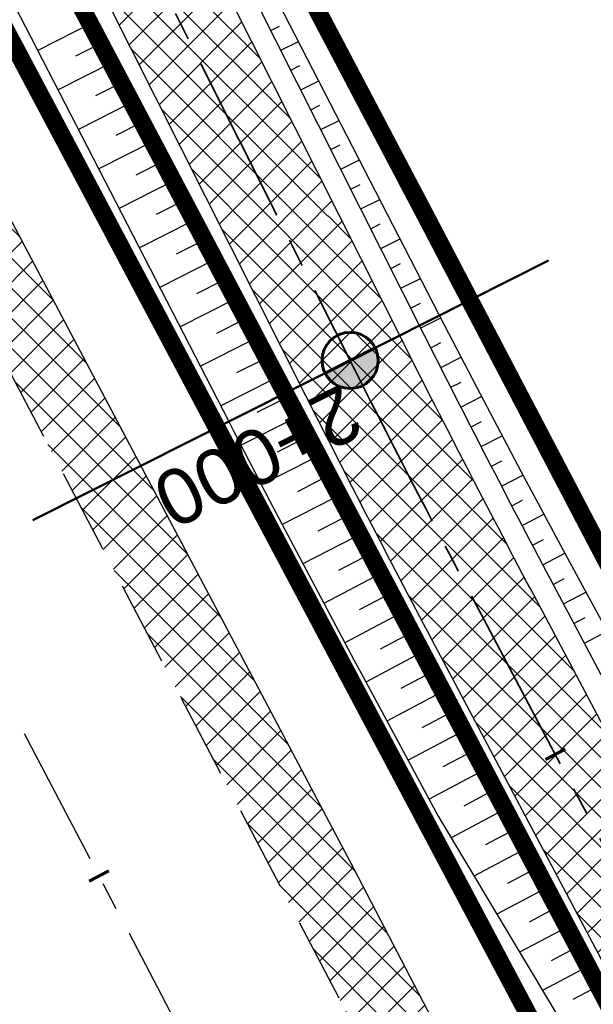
# Model space of a CAD drawing. Header units: metres. Extents: x 7529682 to 7533711, y 5721195 to 5727842.
# Tile 117 of 232: x 7530642 to 7530655, y 5726017 to 5726039. Entities that reach past the tile are written whole.
import ezdxf

# ---------------------------------------------------------------- set-up
doc = ezdxf.new("R2010")
doc.units = ezdxf.units.M
for name, pattern in [('817-dzialki-09-05-04$0$HIDDEN', [0.375, 0.25, -0.125]), ('ACAD_ISO05W100', [33, 24, -3, 0, -3, 0, -3]), ('CENTER', [50.800000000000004, 31.75, -6.35, 6.35, -6.35]), ('CENTER2', [28.575000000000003, 19.05, -3.175, 3.175, -3.175]), ('HIDDEN', [9.524999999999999, 6.35, -3.175])]:
    doc.linetypes.add(name, pattern=pattern)
for name, color, linetype in [('C-DROGI-SYTUACJA', 7, 'Continuous'), ('C-DROGI-SYTUACJA-ETYKIETY', 7, 'Continuous'), ('D-hatch-pobocza', 131, 'Continuous'), ('D-pobocza', 60, 'Continuous'), ('D-rowy', 160, 'Continuous'), ('D-skarpa', 2, 'Continuous'), ('D-skarpa-kreskowanie', 2, 'Continuous')]:
    doc.layers.add(name, color=color, linetype=linetype)
for name, color, linetype, lineweight, true_color in [('D-hatch-ciag-pieszo-rowerowy', 7, 'Continuous', 13, 0xff9f80), ('D-LR-etap-III', 7, '817-dzialki-09-05-04$0$HIDDEN', 50, 0x00008f), ('D-przekroje-pop', 7, 'Continuous', 50, 0x000099)]:
    doc.layers.add(name, color=color, linetype=linetype, lineweight=lineweight, true_color=true_color)
for name, color, linetype, lineweight in [('D-krawędzie', 3, 'Continuous', 30), ('D-obrzeża', 2, 'Continuous', 30), ('D-oś', 10, 'CENTER', 30), ('D-pas-drogowy', 7, 'ACAD_ISO05W100', 50)]:
    doc.layers.add(name, color=color, linetype=linetype, lineweight=lineweight)
doc.layers.add('poprzeczki', color=7, linetype='Continuous', true_color=0x0000c7)
doc.styles.get("Standard").update_dxf_attribs({"font": 'arial.ttf'})
pattern_1 = [(45, (0, 0), (-0.3367596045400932, 0.3367596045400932), []), (135, (0, 0), (-0.3367596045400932, -0.3367596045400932), [])]

# ---------------------------------------------------------------- blocks, each defined once
blk = doc.blocks.new('AeccTickLine')
at = {"color": 0, "linetype": 'ByBlock', "lineweight": -2}
blk.add_line((0, 1), (-3.673819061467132e-16, -1), dxfattribs=at)
blk = doc.blocks.new('kilometraz')
at = {"linetype": 'ByBlock', "lineweight": -2}
blk.add_hatch(color=0, dxfattribs=at).paths.add_polyline_path([(0, -0.28125, 0.4142135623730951), (0.28125, 0, 0.4142135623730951), (0, 0.28125)])
at = {"color": 0, "linetype": 'ByBlock', "lineweight": -2}
blk.add_line((0, 0.28125), (0, -0.28125), dxfattribs=at)
blk.add_circle((0, 0), 0.28125, dxfattribs=at)

msp = doc.modelspace()

# ---------------------------------------------------------------- hatches: boundary and pattern name
at = {"layer": 'D-hatch-ciag-pieszo-rowerowy'}
h = msp.add_hatch(dxfattribs=at)
h.set_pattern_fill('ANSI37', color=256, scale=0.15, style=0)
h.set_pattern_definition(pattern_1)
edge = h.paths.add_edge_path()
edge.add_line((7530647.019652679, 5726033.877844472), (7530649.252549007, 5726035.002016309))
edge.add_line((7530649.252549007, 5726035.002016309), (7530642.155423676, 5726049.098744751))
edge.add_line((7530642.155423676, 5726049.098744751), (7530627.426120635, 5726076.938607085))
edge.add_line((7530627.426120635, 5726076.938607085), (7530607.072789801, 5726115.582281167))
edge.add_arc((7530518.594706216, 5726068.981543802), 99.99999998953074, 27.77543704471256, 31.71492034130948)
edge.add_line((7530603.662130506, 5726121.550863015), (7530600.460822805, 5726126.731204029))
edge.add_arc((7530603.012845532, 5726128.308283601), 2.999999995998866, 192.0244267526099, 211.7149202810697, ccw=False)
edge.add_line((7530600.078668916, 5726127.683297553), (7530597.509558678, 5726127.265642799))
edge.add_arc((7530601.915230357, 5726128.182189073), 4.50000000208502, 191.7520598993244, 211.7149203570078)
edge.add_line((7530598.087196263, 5726125.816569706), (7530601.490245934, 5726120.309770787))
edge.add_arc((7530516.422821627, 5726067.740451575), 100.0000000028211, 27.775437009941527, 31.714920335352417, ccw=False)
edge.add_line((7530604.900905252, 5726114.341188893), (7530625.206004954, 5726075.789088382))
edge.add_line((7530625.206004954, 5726075.789088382), (7530639.927362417, 5726047.964838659))
edge.add_line((7530639.927362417, 5726047.964838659), (7530647.019652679, 5726033.877844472))
h = msp.add_hatch(dxfattribs=at)
h.set_pattern_fill('ANSI37', color=256, scale=0.15, style=0)
h.set_pattern_definition(pattern_1)
h.paths.add_polyline_path([(7530664.910117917, 5726005.013743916, 0.005149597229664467), (7530662.074668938, 5726010.50415649), (7530653.607852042, 5726026.492780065, -0.005149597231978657), (7530650.772403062, 5726031.983192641), (7530649.252549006, 5726035.002016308), (7530648.136100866, 5726034.439930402), (7530649.655960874, 5726031.421108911, 0.005149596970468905), (7530652.491419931, 5726025.930701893), (7530660.958267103, 5726009.9420931, -0.00514959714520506), (7530663.793726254, 5726004.451685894), (7530666.938073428, 5725998.206227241), (7530691.541264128, 5725951.449744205), (7530692.657486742, 5725952.012780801), (7530668.046470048, 5725998.784136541)])
h.paths.add_polyline_path([(7530663.793726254, 5726004.451685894, 0.005149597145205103), (7530660.958267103, 5726009.9420931), (7530652.491419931, 5726025.930701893, -0.005149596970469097), (7530649.655960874, 5726031.421108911), (7530648.136100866, 5726034.439930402), (7530647.019652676, 5726033.877844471), (7530648.53951781, 5726030.859026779, 0.00514959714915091), (7530651.37498718, 5726025.368624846), (7530659.841864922, 5726009.38003026, -0.005149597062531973), (7530662.677334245, 5726003.889628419), (7530665.829676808, 5725997.62831794), (7530690.425041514, 5725950.88670761), (7530691.541264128, 5725951.449744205), (7530666.938073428, 5725998.206227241)])
at = {"layer": 'D-hatch-pobocza'}
h = msp.add_hatch(dxfattribs=at)
h.set_pattern_fill('ANSI37', color=256, scale=0.15, style=0)
h.set_pattern_definition(pattern_1)
h.paths.add_polyline_path([(7530720.98, 5725884.44), (7530708.37, 5725908.34), (7530695.8, 5725932.28), (7530687.36, 5725949.02), (7530675.509999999, 5725970.87), (7530663.29, 5725994.02), (7530649.63, 5726020.19), (7530635.9, 5726046.17), (7530600.685173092, 5726114.059213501), (7530599.742800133, 5726113.514541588), (7530641.555222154, 5726032.007915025), (7530660.960861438, 5725995.070069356), (7530689.128213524, 5725941.540167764), (7530707.335918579, 5725907.031820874), (7530725.255781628, 5725873.092686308), (7530743.969545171, 5725837.653904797), (7530770.526708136, 5725787.119408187), (7530787.864146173, 5725754.266918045), (7530809.812893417, 5725712.701971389), (7530812.027706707, 5725712.540894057), (7530798.84, 5725737.15), (7530787.349999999, 5725758.8), (7530776.05, 5725780.2), (7530760.429999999, 5725809.79), (7530749.219999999, 5725830.63), (7530733.519999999, 5725861.06)])

# ---------------------------------------------------------------- linework, layer by layer
at = {"layer": 'C-DROGI-SYTUACJA', "color": 10, "linetype": 'CENTER2', "lineweight": 35, "ltscale": 0.2}
msp.add_lwpolyline([(7530599.582685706, 5726125.774388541), (7530602.576188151, 5726120.930317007, -0.0171909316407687), (7530605.986847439, 5726114.961735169), (7530626.316062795, 5726076.363847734), (7530641.04139306, 5726048.531791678), (7530649.655960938, 5726031.421108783, 0.005149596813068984), (7530652.491419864, 5726025.930702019), (7530660.958267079, 5726009.942093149, -0.005149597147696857), (7530663.793726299, 5726004.451685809), (7530663.79372622, 5726004.451685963), (7530666.938073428, 5725998.206227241), (7530695.100067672, 5725944.686510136), (7530713.30630457, 5725910.1809459), (7530731.225186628, 5725876.243669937), (7530749.9411932, 5725840.80064079)], format="xyb", dxfattribs=at)
at = {"layer": 'D-krawędzie', "linetype": 'HIDDEN', "ltscale": 0.3, "flags": 128}
msp.add_lwpolyline([(7530572.009999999, 5726166.06), (7530620.380949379, 5726072.761487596), (7530641.555222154, 5726032.007915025), (7530660.960861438, 5725995.070069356), (7530689.128213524, 5725941.540167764), (7530707.335918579, 5725907.031820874), (7530725.255781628, 5725873.092686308), (7530743.969545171, 5725837.653904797), (7530770.526708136, 5725787.119408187), (7530787.864146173, 5725754.266918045), (7530809.897571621, 5725712.541613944), (7530824.739035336, 5725684.389287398), (7530840.856259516, 5725653.693092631), (7530860.675070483, 5725616.154465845), (7530865.283000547, 5725607.394015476), (7530878.050274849, 5725583.079962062), (7530918.171722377, 5725507.178125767), (7530950.162943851, 5725446.305402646), (7530993.419108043, 5725364.264712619), (7531022.766433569, 5725308.719304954), (7531053.80955549, 5725249.872416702), (7531081.165622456, 5725197.874670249), (7531103.902359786, 5725154.540603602), (7531128.123220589, 5725108.448161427), (7531149.3, 5725068.249999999), (7531167.380094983, 5725033.766927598), (7531197.164745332, 5724976.987689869), (7531228.151004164, 5724918.034426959), (7531253.152837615, 5724870.491119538), (7531286.7961686, 5724806.653565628), (7531306.739858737, 5724768.664832), (7531335.094443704, 5724714.652299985), (7531357.3191504, 5724672.438740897), (7531373.644908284, 5724641.454376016), (7531392.161870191, 5724605.998675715), (7531418.480331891, 5724555.852756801), (7531439.726902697, 5724515.582472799), (7531468.399107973, 5724461.077223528), (7531491.782023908, 5724416.527754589), (7531531.990296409, 5724339.832565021), (7531557.226635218, 5724291.658956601), (7531569.851546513, 5724267.577443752), (7531591.375556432, 5724226.547822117), (7531610.003879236, 5724191.103071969), (7531616.882991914, 5724177.998849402), (7531629.984986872, 5724153.025496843), (7531641.006768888, 5724132.021778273), (7531664.906257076, 5724087.616922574), (7531677.64401952, 5724064.785715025), (7531683.112433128, 5724054.988140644), (7531686.752875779, 5724048.180044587), (7531695.447538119, 5724031.696667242), (7531703.748818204, 5724015.917210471), (7531709.214143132, 5724005.513965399), (7531719.388607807, 5723986.14687362), (7531726.295217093, 5723973.000144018), (7531732.740794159, 5723960.735633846), (7531735.13, 5723956.19)], dxfattribs=at)
at = {"layer": 'D-LR-etap-III', "ltscale": 10, "flags": 128}
msp.add_lwpolyline([(7531750.474471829, 5723895.103125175, 0.4, 0.4, 0), (7531750.505, 5723895.13, 0.4, 0.4, 0), (7531682.71, 5724022.92, 0.4, 0.4, 0), (7531619.177023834, 5724147.203692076, 0.4, 0.4, 0), (7531592.308960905, 5724198.48863389, 0.4, 0.4, 0), (7531553.263875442, 5724272.918564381, 0.4, 0.4, 0), (7531504.019999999, 5724366.79, 0.4, 0.4, 0), (7531482.09, 5724407.62, 0.4, 0.4, 0), (7531412.350402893, 5724541.182759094, 0.4, 0.4, 0), (7531388.463669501, 5724586.929768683, 0.4, 0.4, 0), (7531345.12, 5724669.94, 0.4, 0.4, 0), (7531127.66, 5725081.67, 0.4, 0.4, 0), (7531059.253139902, 5725211.040795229, 0.4, 0.4, 0), (7531008.007244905, 5725307.953830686, 0.4, 0.4, 0), (7530964.181635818, 5725390.835555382, 0.4, 0.4, 0), (7530914.557354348, 5725484.683561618, 0.4, 0.4, 0), (7530865.243241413, 5725577.493975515, 0.4, 0.4, 0), (7530840.085257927, 5725624.058651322, 0.4, 0.4, 0), (7530802.559525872, 5725694.924584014, 0.4, 0.4, 0), (7530755.54, 5725787.51, 0.4, 0.4, 0), (7530708.717810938, 5725876.303221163, 0.4, 0.4, 0), (7530695.12, 5725902.09, 0.4, 0.4, 0), (7530642.91397006, 5726001.07839487, 0.4, 0.4, 0), (7530634.934723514, 5726016.146615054, 0.4, 0.4, 0), (7530610.820000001, 5726061.929999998, 0.4, 0.4, 0), (7530610.820000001, 5726061.929999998, 0.4, 0.4, 0), (7530607.21, 5726063.51, 0.4, 0.4, 0), (7530597.42, 5726080.68, 0.4, 0.4, 0), (7530591.16, 5726088.44, 0.4, 0.4, 0), (7530581.28, 5726107.21, 0.4, 0.4, 0), (7530571.29, 5726130.56, 0.4, 0.4, 0), (7530549.554994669, 5726171.527317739, 0.4, 0.4, 0), (7530531.014309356, 5726206.473807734, 0.4, 0.4, 0), (7530516.461208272, 5726236.016618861, 0.4, 0.4, 0), (7530500.798929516, 5726266.141265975, 0.4, 0.4, 0), (7530491.349999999, 5726283.94, 0.4, 0.4, 0), (7530482.4, 5726303.41, 0.4, 0.4, 0), (7530482.4, 5726303.41, 0.4, 0.4, 0), (7530450.41, 5726357.28, 0.4, 0.4, 0), (7530397.759396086, 5726458.499907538, 0.4, 0.4, 0), (7530334.707815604, 5726583.664702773, 0.4, 0.4, 0), (7530303.939274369, 5726645.167943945, 0.4, 0.4, 0), (7530300.509779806, 5726651.777515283, 0.4, 0.4, 0), (7530289.213532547, 5726671.966724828, 0.4, 0.4, 0), (7530281.54, 5726685.57, 0.4, 0.4, 0), (7530261.37085633, 5726724.163374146, 0.4, 0.4, 0), (7530254.03, 5726738.21, 0.4, 0.4, 0), (7530197.219999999, 5726845.06, 0.4, 0.4, 0), (7530194.71, 5726849.15, 0.4, 0.4, 0), (7530195.92, 5726850.75, 0.4, 0.4, 0), (7530170.546669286, 5726892.961489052, 0.4, 0.4, 0), (7530143.174718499, 5726945.065838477, 0.4, 0.4, 0), (7530105.059999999, 5727018.32, 0.4, 0.4, 0), (7530100.059999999, 5727027.16, 0.4, 0.4, 0), (7530062.318670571, 5727099.625398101, 0.4, 0.4, 0), (7530015.378537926, 5727189.420463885, 0.4, 0.4, 0), (7529983.207960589, 5727250.206596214, 0.4, 0.4, 0), (7529953.284293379, 5727306.74720398, 0.4, 0.4, 0), (7529900.67053443, 5727406.15903814, 0.4, 0.4, 0), (7529890.630239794, 5727425.131178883, 0.4, 0.4, 0), (7529875.155383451, 5727454.426350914, 0.4, 0.4, 0), (7529857.560096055, 5727487.787346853, 0.4, 0.4, 0), (7529835.194401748, 5727530.19312405, 0.4, 0.4, 0), (7529811.740544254, 5727574.662079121, 0.4, 0.4, 0), (7529792.101859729, 5727611.922638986, 0.4, 0.4, 0), (7529768.066117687, 5727657.469613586, 0.4, 0.4, 0), (7529755.210566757, 5727682.131373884, 0.4, 0.4, 0), (7529753.309999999, 5727681.13, 0.4, 0.4, 0), (7529739.21, 5727707.77, 0.4, 0.4, 0), (7529735.394745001, 5727711.251990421, 0.4, 0.4, 0), (7529725.42, 5727730.2, 0.4, 0.4, 0), (7529723.55, 5727729.88, 0.4, 0.4, 0), (7529695.566668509, 5727782.932080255, 0.4, 0.4, 0), (7529717.67971874, 5727794.024357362, 0.4, 0.4, 0), (7529736.274870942, 5727758.647400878, 0.4, 0.4, 0), (7529736.274870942, 5727758.647400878, 0.4, 0.4, 0), (7529744.511003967, 5727750.406106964, 0.4, 0.4, 0), (7529744.511003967, 5727750.406106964, 0.4, 0.4, 0), (7529750.282568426, 5727738.549848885, 0.4, 0.4, 0), (7529777.108510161, 5727687.569424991, 0.4, 0.4, 0), (7529796.51537536, 5727651.329932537, 0.4, 0.4, 0), (7529814.937945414, 5727616.793170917, 0.4, 0.4, 0), (7529839.006722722, 5727572.303976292, 0.4, 0.4, 0), (7529860.617626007, 5727532.509108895, 0.4, 0.4, 0), (7529882.348967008, 5727491.504261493, 0.4, 0.4, 0), (7529904.865139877, 5727449.096370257, 0.4, 0.4, 0), (7529920.747384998, 5727418.884773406, 0.4, 0.4, 0), (7529946.676504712, 5727368.547487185, 0.4, 0.4, 0), (7529972.024701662, 5727320.573310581, 0.4, 0.4, 0), (7529987.740014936, 5727290.153392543, 0.4, 0.4, 0), (7529996.497385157, 5727273.661630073, 0.4, 0.4, 0), (7530017.541471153, 5727234.202689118, 0.4, 0.4, 0), (7530033.053657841, 5727204.864166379, 0.4, 0.4, 0), (7530051.622983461, 5727170.222745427, 0.4, 0.4, 0), (7530069.276612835, 5727137.015751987, 0.4, 0.4, 0), (7530089.385386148, 5727097.533639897, 0.4, 0.4, 0), (7530109.712512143, 5727060.746615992, 0.4, 0.4, 0), (7530136.769722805, 5727011.640131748, 0.4, 0.4, 0), (7530162.446686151, 5726962.743777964, 0.4, 0.4, 0), (7530187.674104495, 5726916.992101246, 0.4, 0.4, 0), (7530207.820739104, 5726879.335323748, 0.4, 0.4, 0), (7530230.625609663, 5726834.518686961, 0.4, 0.4, 0), (7530262.288093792, 5726776.61832811, 0.4, 0.4, 0), (7530277.509672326, 5726760.213143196, 0.4, 0.4, 0), (7530286.036865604, 5726744.106684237, 0.4, 0.4, 0), (7530288.097472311, 5726735.884066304, 0.4, 0.4, 0), (7530290.393870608, 5726725.046963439, 0.4, 0.4, 0), (7530296.17664807, 5726713.582980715, 0.4, 0.4, 0), (7530302.726195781, 5726701.18226779, 0.4, 0.4, 0), (7530325.685047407, 5726657.466383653, 0.4, 0.4, 0), (7530343.243978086, 5726623.648592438, 0.4, 0.4, 0), (7530360.229820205, 5726591.746871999, 0.4, 0.4, 0), (7530383.20855044, 5726548.059469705, 0.4, 0.4, 0), (7530406.017875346, 5726503.605514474, 0.4, 0.4, 0), (7530427.464919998, 5726462.620289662, 0.4, 0.4, 0), (7530447.9278544, 5726424.388014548, 0.4, 0.4, 0), (7530471.126878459, 5726379.920667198, 0.4, 0.4, 0), (7530490.501003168, 5726343.033350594, 0.4, 0.4, 0), (7530509.499458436, 5726306.733076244, 0.4, 0.4, 0), (7530529.890269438, 5726267.244072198, 0.4, 0.4, 0), (7530543.852446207, 5726238.990319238, 0.4, 0.4, 0), (7530554.808897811, 5726218.943990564, 0.4, 0.4, 0), (7530559.027108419, 5726212.223286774, 0.4, 0.4, 0), (7530563.060988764, 5726206.409670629, 0.4, 0.4, 0), (7530566.93354971, 5726200.463543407, 0.4, 0.4, 0), (7530569.771022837, 5726194.901501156, 0.4, 0.4, 0), (7530571.47319415, 5726191.282350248, 0.4, 0.4, 0), (7530572.839142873, 5726188.024533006, 0.4, 0.4, 0), (7530575.295071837, 5726182.034664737, 0.4, 0.4, 0), (7530579.736851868, 5726173.306070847, 0.4, 0.4, 0), (7530583.3, 5726167.41, 0.4, 0.4, 0), (7530593.4, 5726163.33, 0.4, 0.4, 0), (7530598.618375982, 5726155.264489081, 0.4, 0.4, 0), (7530608.258304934, 5726140.497132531, 0.4, 0.4, 0), (7530603.269999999, 5726136.83, 0.4, 0.4, 0), (7530606.53, 5726131.84, 0.4, 0.4, 0), (7530604.239057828, 5726124.21679044, 0.4, 0.4, 0), (7530605.847136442, 5726121.630127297, 0.4, 0.4, 0), (7530608.971611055, 5726116.164124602, 0.4, 0.4, 0), (7530618.114293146, 5726097.791111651, 0.4, 0.4, 0), (7530651.213125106, 5726034.959524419, 0.4, 0.4, 0), (7530670.243741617, 5725998.61095082, 0.4, 0.4, 0), (7530698.075474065, 5725945.952624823, 0.4, 0.4, 0), (7530716.505955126, 5725911.3051464, 0.4, 0.4, 0), (7530735.223454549, 5725875.667401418, 0.4, 0.4, 0), (7530752.504235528, 5725842.154920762, 0.4, 0.4, 0), (7530778.310652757, 5725793.501254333, 0.4, 0.4, 0), (7530797.499961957, 5725756.381811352, 0.4, 0.4, 0), (7530812.518974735, 5725728.28874362, 0.4, 0.4, 0), (7530820.039295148, 5725713.160404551, 0.4, 0.4, 0), (7530822.422446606, 5725710.193574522, 0.4, 0.4, 0), (7530833.154893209, 5725688.800634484, 0.4, 0.4, 0), (7530849.629354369, 5725656.158601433, 0.4, 0.4, 0), (7530867.98290276, 5725621.963939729, 0.4, 0.4, 0), (7530872.629809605, 5725612.88760475, 0.4, 0.4, 0), (7530880.354488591, 5725597.594500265, 0.4, 0.4, 0), (7530883.839446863, 5725593.389159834, 0.4, 0.4, 0), (7530891.782113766, 5725587.763349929, 0.4, 0.4, 0), (7530895.038670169, 5725584.280746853, 0.4, 0.4, 0), (7530897.033644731, 5725580.941110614, 0.4, 0.4, 0), (7530900.951646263, 5725579.945856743, 0.4, 0.4, 0), (7530904.80970798, 5725571.977328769, 0.4, 0.4, 0), (7530903.682362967, 5725568.566434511, 0.4, 0.4, 0), (7530908.900614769, 5725558.844845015, 0.4, 0.4, 0), (7530910.252030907, 5725545.671606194, 0.4, 0.4, 0), (7530912.872986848, 5725538.645543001, 0.4, 0.4, 0), (7530945.278171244, 5725478.464284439, 0.4, 0.4, 0), (7530959.692318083, 5725450.24628822, 0.4, 0.4, 0), (7531002.82670893, 5725368.192370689, 0.4, 0.4, 0), (7531044.703532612, 5725290.314293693, 0.4, 0.4, 0), (7531064.098839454, 5725253.212562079, 0.4, 0.4, 0), (7531083.010253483, 5725216.677517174, 0.4, 0.4, 0), (7531113.013137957, 5725158.465613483, 0.4, 0.4, 0), (7531137.364304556, 5725113.07076138, 0.4, 0.4, 0), (7531150.830830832, 5725086.711759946, 0.4, 0.4, 0), (7531159.745663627, 5725076.640848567, 0.4, 0.4, 0), (7531166.309999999, 5725074.58, 0.4, 0.4, 0), (7531172.29, 5725062.58, 0.4, 0.4, 0), (7531170.589828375, 5725055.605912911, 0.4, 0.4, 0), (7531173.732823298, 5725044.080706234, 0.4, 0.4, 0), (7531215.342008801, 5724964.859648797, 0.4, 0.4, 0), (7531238.054496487, 5724921.684649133, 0.4, 0.4, 0), (7531262.389821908, 5724875.282876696, 0.4, 0.4, 0), (7531295.587160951, 5724811.265731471, 0.4, 0.4, 0), (7531348.487908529, 5724712.362812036, 0.4, 0.4, 0), (7531363.740817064, 5724682.68394264, 0.4, 0.4, 0), (7531366.986905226, 5724675.865317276, 0.4, 0.4, 0), (7531382.541261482, 5724646.110625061, 0.4, 0.4, 0), (7531401.299165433, 5724610.874551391, 0.4, 0.4, 0), (7531428.964837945, 5724558.862274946, 0.4, 0.4, 0), (7531449.111202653, 5724520.397801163, 0.4, 0.4, 0), (7531477.292992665, 5724465.831467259, 0.4, 0.4, 0), (7531500.996290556, 5724421.112506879, 0.4, 0.4, 0), (7531512.121834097, 5724400.549045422, 0.4, 0.4, 0), (7531513.78163794, 5724396.757451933, 0.4, 0.4, 0), (7531526.32, 5724379.39, 0.4, 0.4, 0), (7531566.783642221, 5724302.73628205, 0.4, 0.4, 0), (7531578.579156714, 5724282.774819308, 0.4, 0.4, 0), (7531584.232619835, 5724273.111246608, 0.4, 0.4, 0), (7531590.109283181, 5724263.508189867, 0.4, 0.4, 0), (7531593.027899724, 5724258.771479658, 0.4, 0.4, 0), (7531595.711841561, 5724254.226824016, 0.4, 0.4, 0), (7531601.659976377, 5724243.898197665, 0.4, 0.4, 0), (7531606.097733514, 5724235.986407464, 0.4, 0.4, 0), (7531609.382207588, 5724230.799061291, 0.4, 0.4, 0), (7531611.580260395, 5724227.671180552, 0.4, 0.4, 0), (7531612.707802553, 5724225.86410867, 0.4, 0.4, 0), (7531618.665224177, 5724214.480919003, 0.4, 0.4, 0), (7531619.885522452, 5724212.333950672, 0.4, 0.4, 0), (7531620.931818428, 5724210.787064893, 0.4, 0.4, 0), (7531623.518605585, 5724207.111542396, 0.4, 0.4, 0), (7531626.143926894, 5724203.61306897, 0.4, 0.4, 0), (7531632.022984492, 5724196.485954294, 0.4, 0.4, 0), (7531653.949089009, 5724152.617641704, 0.4, 0.4, 0), (7531656.750690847, 5724143.103797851, 0.4, 0.4, 0), (7531659.61440691, 5724133.254504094, 0.4, 0.4, 0), (7531661.627147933, 5724128.646047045, 0.4, 0.4, 0.01093811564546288), (7531674.314987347, 5724101.43546424, 0.4, 0.4, 0), (7531685.137626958, 5724081.408252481, 0.4, 0.4, 0), (7531692.159945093, 5724066.277333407, 0.4, 0.4, 0), (7531699.662164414, 5724051.388120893, 0.4, 0.4, 0), (7531704.480624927, 5724040.808561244, 0.4, 0.4, 0), (7531704.480624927, 5724040.808561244, 0.4, 0.4, 0), (7531704.401251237, 5724037.368913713, 0.4, 0.4, 0), (7531720.383609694, 5724003.441317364, 0.4, 0.4, 0), (7531728.79890528, 5723986.206298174, 0.4, 0.4, 0), (7531733.237926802, 5723977.192631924, 0.4, 0.4, 0), (7531736.750027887, 5723969.505210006, 0.4, 0.4, 0), (7531737.336143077, 5723968.518916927, 0.4, 0.4, 0), (7531738.285051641, 5723967.699360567, 0.4, 0.4, 0), (7531742.180915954, 5723962.346428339, 0.4, 0.4, 0), (7531744.286141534, 5723958.615526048, 0.4, 0.4, 0), (7531755.393260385, 5723944.192617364, 0.4, 0.4, 0), (7531758.69, 5723936.76, 0.4, 0.4, 0), (7531780.08, 5723929.25, 0.4, 0.4, 0), (7531792.611989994, 5723906.337708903, 0.4, 0.4, 0), (7531792.611989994, 5723906.337708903, 0.4, 0.4, 0), (7531756.962094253, 5723883.055323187, 0.4, 0.4, 0), (7531750.46, 5723895.130000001, 0.4, 0.4, 0), (7531750.46, 5723895.130000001, 0, 0, 0)], format="xyseb", dxfattribs=at)
at = {"layer": 'D-obrzeża'}
for points in [[(7530816.719618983, 5725716.018528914), (7530808.344729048, 5725732.528263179, 0.004098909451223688), (7530806.083701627, 5725736.89638252), (7530794.941395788, 5725757.996873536), (7530777.713539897, 5725790.902979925), (7530751.046456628, 5725841.384501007), (7530732.330539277, 5725876.827361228), (7530714.411684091, 5725910.764586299), (7530696.205942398, 5725945.269212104), (7530668.046470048, 5725998.784136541), (7530664.910117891, 5726005.013743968, 0.005149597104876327), (7530662.074668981, 5726010.504156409), (7530653.607852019, 5726026.492780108, -0.005149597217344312), (7530650.772403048, 5726031.983192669), (7530642.15542369, 5726049.098744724), (7530627.426120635, 5726076.938607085), (7530607.072789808, 5726115.582281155, 0.0171909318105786), (7530603.662130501, 5726121.550863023), (7530600.460822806, 5726126.731204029, -0.2231735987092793), (7530600.169674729, 5726129.265560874), (7530602.62444678, 5726136.556380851), (7530601.532376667, 5726138.657784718)], [(7530597.423349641, 5726127.911989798, 0.1239919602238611), (7530598.087196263, 5726125.816569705), (7530601.490245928, 5726120.309770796, -0.0171909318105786), (7530604.900905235, 5726114.341188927), (7530625.206004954, 5726075.789088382), (7530639.927362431, 5726047.964838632), (7530648.539517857, 5726030.859026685, 0.005149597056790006), (7530651.374987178, 5726025.36862485), (7530659.841864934, 5726009.380030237, -0.005149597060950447), (7530662.677334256, 5726003.889628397), (7530665.829676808, 5725997.62831794), (7530693.994192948, 5725944.103808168), (7530712.200589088, 5725909.597942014), (7530730.119780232, 5725875.660080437), (7530748.835751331, 5725840.217118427), (7530775.500859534, 5725789.739336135), (7530792.728626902, 5725756.83339883), (7530803.872935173, 5725735.729115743, -0.004099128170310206), (7530806.134081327, 5725731.360762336), (7530819.007277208, 5725705.983294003)]]:
    msp.add_lwpolyline(points, format="xyb", dxfattribs=at)
at = {"layer": 'D-oś', "ltscale": 0.1}
msp.add_lwpolyline([(7530915.075467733, 5725505.546186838), (7530874.953735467, 5725581.448561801), (7530862.185373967, 5725605.764687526), (7530857.578697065, 5725614.522755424), (7530837.759286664, 5725652.062517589), (7530821.64157021, 5725682.759649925), (7530806.802584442, 5725710.90727788), (7530784.768746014, 5725752.633364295), (7530767.429894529, 5725785.48853276), (7530740.872937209, 5725836.022638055), (7530722.160718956, 5725871.458493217), (7530704.240385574, 5725905.398518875), (7530686.031764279, 5725939.908602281), (7530657.86242703, 5725993.442278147), (7530638.453085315, 5726030.387171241), (7530594.845000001, 5726110.895), (7530594.845000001, 5726110.895), (7530594.845000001, 5726110.895), (7530540.21, 5726214.45)], dxfattribs=at)
at = {"layer": 'D-pas-drogowy', "ltscale": 0.2, "flags": 128}
msp.add_lwpolyline([(7531633.018560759, 5724182.834272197, 0.4, 0.4, 0), (7531617.558899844, 5724211.608162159, 0.4, 0.4, 0), (7531566.783642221, 5724302.73628205, 0.4, 0.4, 0), (7531538.419082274, 5724356.469679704, 0.4, 0.4, 0), (7531526.32, 5724379.39, 0.4, 0.4, 0), (7531516.102085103, 5724393.607319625, 0.4, 0.4, 0.001485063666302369), (7531513.78037409, 5724396.837773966, 0.4, 0.4, 0), (7531501.87, 5724413.41, 0.4, 0.4, 0), (7531474.926107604, 5724464.507896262, 0.4, 0.4, 0), (7531446.200436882, 5724518.992313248, 0.4, 0.4, 0), (7531424.962185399, 5724559.262257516, 0.4, 0.4, 0), (7531398.444460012, 5724609.565801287, 0.4, 0.4, 0), (7531379.647455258, 5724645.216004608, 0.4, 0.4, 0), (7531365.23, 5724672.56, 0.4, 0.4, 0), (7531341.305752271, 5724717.915356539, 0.4, 0.4, 0), (7531312.899996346, 5724771.788898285, 0.4, 0.4, 0), (7531292.590923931, 5724810.306502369, 0.4, 0.4, 0), (7531259.391619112, 5724873.271351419, 0.4, 0.4, 0), (7531233.740401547, 5724921.922582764, 0.4, 0.4, 0), (7531203.072738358, 5724980.092044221, 0.4, 0.4, 0), (7531173.471398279, 5725036.225177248, 0.4, 0.4, 0), (7531168.269999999, 5725046.09, 0.4, 0.4, 0), (7531172.29, 5725062.58, 0.4, 0.4, 0), (7531166.309999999, 5725074.58, 0.4, 0.4, 0), (7531150.32, 5725079.6, 0.4, 0.4, 0), (7531141.5, 5725096.43, 0.4, 0.4, 0), (7531109.311735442, 5725157.814415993, 0.4, 0.4, 0), (7531086.641300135, 5725201.047918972, 0.4, 0.4, 0), (7531059.198258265, 5725253.383662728, 0.4, 0.4, 0), (7531028.206828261, 5725312.48946212, 0.4, 0.4, 0), (7530999.104694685, 5725367.990143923, 0.4, 0.4, 0), (7530956.247527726, 5725449.724815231, 0.4, 0.4, 0), (7530924.397774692, 5725510.463768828, 0.4, 0.4, 0), (7530897.509999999, 5725561.74, 0.4, 0.4, 0), (7530894.46, 5725566.14, 0.4, 0.4, 0), (7530892.16, 5725570.49, 0.4, 0.4, 0), (7530869.362688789, 5725613.307018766, 0.4, 0.4, 0), (7530861.693971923, 5725627.704613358, 0.4, 0.4, 0), (7530852.74, 5725644.52, 0.4, 0.4, 0), (7530831.509999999, 5725684.2, 0.4, 0.4, 0), (7530811.13, 5725722.52, 0.4, 0.4, 0), (7530792.3476413, 5725757.940652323, 0.4, 0.4, 0), (7530768.03, 5725803.8, 0.4, 0.4, 0), (7530748.768542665, 5725840.178507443, 0.4, 0.4, 0), (7530727.7, 5725879.97, 0.4, 0.4, 0), (7530712.0981582, 5725909.54523909, 0.4, 0.4, 0), (7530693.644105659, 5725944.645156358, 0.4, 0.4, 0), (7530665.702224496, 5725997.538976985, 0.4, 0.4, 0), (7530641.759999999, 5726042.88, 0.4, 0.4, 0), (7530616.5, 5726091.48, 0.4, 0.4, 0), (7530604.628439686, 5726114.319880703, 0.4, 0.4, -0.007762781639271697), (7530602.5, 5726118.43, 0.4, 0.4, 0), (7530603.992037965, 5726123.394821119, 0.4, 0.4, 0), (7530606.53, 5726131.84, 0.4, 0.4, 0), (7530603.269999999, 5726136.83, 0.4, 0.4, 0), (7530593.775620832, 5726151.368713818, 0.4, 0.4, 0), (7530590.202637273, 5726156.84001263, 0.4, 0.4, 0), (7530583.3, 5726167.41, 0.4, 0.4, 0), (7530580.578343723, 5726170.427567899, 0.4, 0.4, 0), (7530575.849999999, 5726175.67, 0.4, 0.4, 0), (7530569.009999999, 5726186.66, 0.4, 0.4, 0), (7530562.555322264, 5726199.189409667, 0.4, 0.4, 0), (7530555.67, 5726211.39, 0.4, 0.4, 0), (7530548.29, 5726224.23, 0.4, 0.4, 0), (7530540.58, 5726237.71, 0.4, 0.4, 0), (7530532.679999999, 5726252.65, 0.4, 0.4, 0), (7530524.059999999, 5726269.35, 0.4, 0.4, 0), (7530502.82, 5726309.91, 0.4, 0.4, 0), (7530488.83, 5726336.63, 0.4, 0.4, 0), (7530466.03, 5726380.16, 0.4, 0.4, 0), (7530438.469999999, 5726432.77, 0.4, 0.4, 0), (7530424.53, 5726459.09, 0.4, 0.4, 0), (7530401.63, 5726502.97, 0.4, 0.4, 0), (7530383.38, 5726538.06, 0.4, 0.4, 0), (7530353.969999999, 5726593.52, 0.4, 0.4, 0), (7530338.469999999, 5726622.74, 0.4, 0.4, 0), (7530322.009999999, 5726653.88, 0.4, 0.4, 0), (7530297.54, 5726700.33, 0.4, 0.4, 0), (7530287.38, 5726719.6, 0.4, 0.4, 0), (7530285.94993921, 5726722.315508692, 0.4, 0.4, 0), (7530280.259999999, 5726733.12, 0.4, 0.4, 0), (7530266.73, 5726758.74, 0.4, 0.4, 0), (7530260.42, 5726770.47, 0.4, 0.4, 0), (7530253.25, 5726783.82, 0.4, 0.4, 0), (7530244.95, 5726799.33, 0.4, 0.4, 0), (7530239.389999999, 5726808.49, 0.4, 0.4, 0), (7530238.29, 5726807.9, 0.4, 0.4, 0), (7530218.11, 5726850.67, 0.4, 0.4, 0), (7530175.906646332, 5726928.168028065, 0.4, 0.4, 0), (7530096.679999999, 5727076.15, 0.4, 0.4, 0), (7530094.679999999, 5727079.89, 0.4, 0.4, 0), (7530064.59693469, 5727135.522637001, 0.4, 0.4, 0), (7530046.730970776, 5727168.8921561, 0.4, 0.4, 0), (7530025.803045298, 5727208.461374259, 0.4, 0.4, 0), (7530012.846501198, 5727232.979315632, 0.4, 0.4, 0), (7529994.15, 5727268.45, 0.4, 0.4, 0), (7529981.670868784, 5727291.93018666, 0.4, 0.4, 0), (7529949.889999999, 5727351.73, 0.4, 0.4, 0), (7529924.75, 5727399.03, 0.4, 0.4, 0), (7529915.515824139, 5727417.099754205, 0.4, 0.4, 0), (7529885.83, 5727475.19, 0.4, 0.4, 0), (7529862.559999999, 5727519.97, 0.4, 0.4, 0), (7529852.984923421, 5727538.191086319, 0.4, 0.4, 0), (7529836.513084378, 5727569.51130111, 0.4, 0.4, 0), (7529815.36890814, 5727609.140983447, 0.4, 0.4, 0), (7529792.795203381, 5727651.247499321, 0.4, 0.4, 0), (7529774.199114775, 5727685.858348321, 0.4, 0.4, 0), (7529746.966026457, 5727736.059440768, 0.4, 0.4, 0), (7529733.92, 5727757.62, 0.4, 0.4, 0), (7529708.607472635, 5727806.388536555, 0.4, 0.4, 0), (7529688.491967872, 5727796.344621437, 0.4, 0.4, 0), (7529723.55, 5727729.88, 0.4, 0.4, 0), (7529725.42, 5727730.2, 0.4, 0.4, 0), (7529735.38, 5727711.28, 0.4, 0.4, 0), (7529739.21, 5727707.77, 0.4, 0.4, 0), (7529753.309999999, 5727681.13, 0.4, 0.4, 0), (7529755.178396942, 5727682.114424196, 0.4, 0.4, 0), (7529792.101859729, 5727611.922638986, 0.4, 0.4, 0), (7529811.740544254, 5727574.662079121, 0.4, 0.4, 0), (7529835.194401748, 5727530.19312405, 0.4, 0.4, 0), (7529857.560096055, 5727487.787346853, 0.4, 0.4, 0), (7529875.155383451, 5727454.426350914, 0.4, 0.4, 0), (7529890.630239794, 5727425.131178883, 0.4, 0.4, 0), (7529900.67053443, 5727406.15903814, 0.4, 0.4, 0), (7529953.284293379, 5727306.74720398, 0.4, 0.4, 0), (7529983.207960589, 5727250.206596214, 0.4, 0.4, 0), (7530015.378537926, 5727189.420463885, 0.4, 0.4, 0), (7530062.318670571, 5727099.625398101, 0.4, 0.4, 0), (7530100.059999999, 5727027.16, 0.4, 0.4, 0), (7530105.059999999, 5727018.32, 0.4, 0.4, 0), (7530143.174718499, 5726945.065838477, 0.4, 0.4, 0), (7530170.546669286, 5726892.961489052, 0.4, 0.4, 0), (7530195.92, 5726850.75, 0.4, 0.4, 0), (7530194.71, 5726849.15, 0.4, 0.4, 0), (7530197.219999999, 5726845.06, 0.4, 0.4, 0), (7530254.03, 5726738.21, 0.4, 0.4, 0), (7530261.37085633, 5726724.163374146, 0.4, 0.4, 0), (7530281.54, 5726685.57, 0.4, 0.4, 0), (7530289.213532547, 5726671.966724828, 0.4, 0.4, 0), (7530300.509779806, 5726651.777515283, 0.4, 0.4, 0), (7530303.939274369, 5726645.167943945, 0.4, 0.4, 0), (7530334.707815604, 5726583.664702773, 0.4, 0.4, 0), (7530397.759396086, 5726458.499907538, 0.4, 0.4, 0), (7530450.41, 5726357.28, 0.4, 0.4, 0), (7530482.4, 5726303.41, 0.4, 0.4, 0), (7530483.687990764, 5726301.003383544, 0.4, 0.4, 0), (7530491.349999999, 5726283.94, 0.4, 0.4, 0), (7530512.67, 5726243.78, 0.4, 0.4, 0), (7530529.429999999, 5726209.46, 0.4, 0.4, 0), (7530571.29, 5726130.56, 0.4, 0.4, 0), (7530581.28, 5726107.21, 0.4, 0.4, 0), (7530591.16, 5726088.44, 0.4, 0.4, 0), (7530597.42, 5726080.68, 0.4, 0.4, 0), (7530607.21, 5726063.51, 0.4, 0.4, 0), (7530610.820000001, 5726061.929999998, 0.4, 0.4, 0), (7530634.934723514, 5726016.146615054, 0.4, 0.4, 0), (7530642.91397006, 5726001.07839487, 0.4, 0.4, 0), (7530695.12, 5725902.09, 0.4, 0.4, 0), (7530708.717810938, 5725876.303221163, 0.4, 0.4, 0), (7530755.54, 5725787.51, 0.4, 0.4, 0), (7530802.559525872, 5725694.924584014, 0.4, 0.4, 0), (7530840.085257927, 5725624.058651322, 0.4, 0.4, 0), (7530865.243241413, 5725577.493975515, 0.4, 0.4, 0), (7530914.557354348, 5725484.683561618, 0.4, 0.4, 0), (7530964.181635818, 5725390.835555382, 0.4, 0.4, 0), (7531008.007244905, 5725307.953830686, 0.4, 0.4, 0), (7531059.253139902, 5725211.040795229, 0.4, 0.4, 0), (7531127.66, 5725081.67, 0.4, 0.4, 0), (7531345.12, 5724669.94, 0.4, 0.4, 0), (7531388.463669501, 5724586.929768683, 0.4, 0.4, 0), (7531412.350402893, 5724541.182759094, 0.4, 0.4, 0), (7531482.09, 5724407.62, 0.4, 0.4, 0), (7531504.019999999, 5724366.79, 0.4, 0.4, 0), (7531519.374444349, 5724337.520497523, 0.4, 0.4, 0), (7531563.748815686, 5724252.931583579, 0.4, 0.4, 0), (7531602.175111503, 5724179.681224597, 0.4, 0.4, 0), (7531619.177023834, 5724147.203692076, 0.4, 0.4, 0), (7531625.038493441, 5724135.63500206, 0.4, 0.4, 0), (7531656.796442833, 5724073.31633882, 0.4, 0.4, 0), (7531675.12, 5724037.36, 0.4, 0.4, 0), (7531682.71, 5724022.92, 0.4, 0.4, 0), (7531705.565196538, 5723979.810545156, 0.4, 0.4, 0), (7531736.605941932, 5723921.261514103, 0.4, 0.4, 0), (7531750.46, 5723895.130000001, 0.4, 0.4, 0), (7531740.769999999, 5723886.56, 0.4, 0.4, 0), (7531732.86, 5723885, 0.4, 0.4, 0), (7531722.179999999, 5723887.77, 0.4, 0.4, 0), (7531729.87, 5723862.17, 0.4, 0.4, 0), (7531742.92, 5723861.93, 0.4, 0.4, 0), (7531763.71, 5723859.52, 0.4, 0.4, 0), (7531768.42, 5723854.12, 0.4, 0.4, 0), (7531787.42, 5723817.97, 0.4, 0.4, 0), (7531795.57, 5723809.82, 0.4, 0.4, 0), (7531816.346897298, 5723819.850397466, 0.4, 0.4, 0), (7531816.346897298, 5723819.850397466, 0.4, 0.4, 0), (7531805.059999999, 5723843.23, 0.4, 0.4, 0), (7531803.61, 5723886.23, 0.4, 0.4, 0), (7531803.61, 5723886.23, 0.4, 0.4, 0), (7531780.08, 5723929.25, 0.4, 0.4, 0), (7531758.69, 5723936.76, 0.4, 0.4, 0), (7531749.3590272, 5723946.412126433, 0.4, 0.4, 0), (7531742.71, 5723953.29, 0.4, 0.4, 0), (7531735.177368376, 5723967.877529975, 0.4, 0.4, 0), (7531722.37, 5723992.68, 0.4, 0.4, 0), (7531705.041669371, 5724030.885563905, 0.4, 0.4, 0), (7531699.469999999, 5724043.17, 0.4, 0.4, 0), (7531692.69, 5724058.11, 0.4, 0.4, 0), (7531679.672010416, 5724084.016803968, 0.4, 0.4, 0), (7531674.55, 5724094.21, 0.4, 0.4, 0), (7531666.633166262, 5724114.002855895, 0.4, 0.4, 0), (7531649, 5724153.82, 0.4, 0.4, 0), (7531641.49, 5724149.34, 0.4, 0.4, 0), (7531626.04, 5724179.34, 0.4, 0.4, 0), (7531633.03, 5724182.84, 0, 0, 0)], format="xyseb", dxfattribs=at)
at = {"layer": 'D-pobocza'}
for points in [[(7530817.069429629, 5725716.434027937), (7530808.786858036, 5725732.76176432, 0.004098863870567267), (7530806.525855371, 5725737.129834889), (7530795.383949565, 5725758.229568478), (7530778.156075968, 5725791.135708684), (7530751.488562, 5725841.618045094), (7530732.772680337, 5725877.060837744), (7530714.853835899, 5725910.998042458), (7530696.648292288, 5725945.502292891), (7530668.489828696, 5725999.015300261), (7530665.356674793, 5726005.238566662, 0.005149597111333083), (7530662.521229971, 5726010.728981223), (7530654.054424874, 5726026.717611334, -0.005149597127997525), (7530651.218980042, 5726032.208025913), (7530642.601035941, 5726049.325525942), (7530627.870143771, 5726077.168510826), (7530607.515180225, 5726115.815284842, 0.01719093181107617), (7530604.087467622, 5726121.813709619), (7530600.886159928, 5726126.994050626, -0.0952056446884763), (7530600.550530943, 5726127.875840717)], [(7530602.007271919, 5726118.490346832, -0.01261795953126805), (7530604.458514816, 5726114.108185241), (7530624.761981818, 5726075.559184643), (7530639.481750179, 5726047.738057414), (7530648.092941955, 5726030.634191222, 0.005149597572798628), (7530650.928415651, 5726025.14379095), (7530659.395303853, 5726009.155205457, -0.00514959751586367), (7530662.230777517, 5726003.664805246), (7530665.386318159, 5725997.397154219), (7530693.551843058, 5725943.870727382), (7530711.758370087, 5725909.364613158), (7530729.677628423, 5725875.426624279), (7530748.393610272, 5725839.983641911), (7530775.058323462, 5725789.506607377), (7530792.286073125, 5725756.600703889), (7530803.430782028, 5725735.495662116, -0.004099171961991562), (7530805.691951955, 5725731.127261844), (7530814.620754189, 5725713.525533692)]]:
    msp.add_lwpolyline(points, format="xyb", dxfattribs=at)
msp.add_lwpolyline([(7530798.84, 5725737.15), (7530787.349999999, 5725758.8), (7530776.05, 5725780.2), (7530760.429999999, 5725809.79), (7530749.219999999, 5725830.63), (7530733.519999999, 5725861.06), (7530720.98, 5725884.44), (7530708.37, 5725908.34), (7530695.8, 5725932.28), (7530687.36, 5725949.02), (7530675.509999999, 5725970.87), (7530663.29, 5725994.02), (7530649.63, 5726020.19), (7530635.9, 5726046.17), (7530600.685173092, 5726114.059213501), (7530599.742800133, 5726113.514541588)], dxfattribs=at)
at = {"layer": 'D-przekroje-pop', "extrusion": (0.4496852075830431, -0.8931871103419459, 0), "elevation": -1727995.957497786}
msp.add_lwpolyline([(9301195.833433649, 0), (9301190.833433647, 0), (9301182.83343365, 0)], dxfattribs=at)
at = {"layer": 'D-rowy', "linetype": 'HIDDEN', "ltscale": 0.1, "const_width": 0.4, "flags": 128}
msp.add_lwpolyline([(7530741.879316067, 5725849.304278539), (7530727.419289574, 5725876.296857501), (7530718.298199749, 5725893.38067943), (7530703.129795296, 5725922.342183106), (7530687.043988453, 5725953.182943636), (7530665.695230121, 5725994.035392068), (7530637.775970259, 5726046.651460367), (7530624.725077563, 5726071.228744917)], dxfattribs=at)
at = {"layer": 'D-skarpa', "linetype": 'Continuous'}
for points in [[(7530644.68727707, 5726045.996087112), (7530651.669428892, 5726032.434812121), (7530652.467919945, 5726030.89518927), (7530653.393477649, 5726029.139304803), (7530654.331448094, 5726027.390156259), (7530654.535668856, 5726027.013244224), (7530656.238377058, 5726023.877501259), (7530658.576350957, 5726019.457786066), (7530660.119478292, 5726016.451215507), (7530660.865380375, 5726015.012152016), (7530661.672393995, 5726013.486227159), (7530662.146062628, 5726012.605026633), (7530663.001034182, 5726011.023850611), (7530663.705262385, 5726009.713731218), (7530664.64940001, 5726007.932900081), (7530665.581829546, 5726006.145776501), (7530665.907031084, 5726005.515653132), (7530667.856198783, 5726001.686707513), (7530669.055996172, 5725999.272519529), (7530670.096851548, 5725997.264700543), (7530676.997236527, 5725983.945773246), (7530679.329382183, 5725979.522978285)], [(7530639.934504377, 5726043.603249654), (7530642.231933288, 5726039.161985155), (7530644.521881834, 5726034.716954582), (7530646.811135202, 5726030.271574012), (7530646.926678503, 5726030.047020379), (7530647.738292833, 5726028.479369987), (7530648.677381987, 5726026.690617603), (7530649.62731596, 5726024.907726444), (7530649.833917, 5726024.523408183), (7530651.525948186, 5726021.382011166), (7530654.097767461, 5726017.086129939), (7530655.838469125, 5726014.184185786), (7530656.655553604, 5726012.782817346), (7530657.501180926, 5726011.277340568), (7530657.976537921, 5726010.397034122), (7530658.818602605, 5726008.809023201), (7530659.495290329, 5726007.510771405), (7530660.352390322, 5726005.720760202), (7530661.169530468, 5726003.911369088), (7530661.447418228, 5726003.270410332), (7530663.28320989, 5725999.384384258), (7530664.494804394, 5725996.976135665)]]:
    msp.add_lwpolyline(points, dxfattribs=at)
at = {"layer": 'D-skarpa-kreskowanie', "linetype": 'Continuous'}
for p, q in [((7530643.753164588, 5726039.253925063, 107.54814743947), (7530642.507622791, 5726038.626842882, 106.6184399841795)), ((7530647.760027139, 5726039.078517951, 107.656297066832), (7530647.954127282, 5726039.176239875, 107.5114152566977)), ((7530643.978007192, 5726038.807331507, 107.5425690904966), (7530643.357312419, 5726038.494835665, 107.07926504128)), ((7530647.984869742, 5726038.631924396, 107.6507187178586), (7530648.377112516, 5726038.829403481, 107.3579376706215)), ((7530644.202849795, 5726038.360737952, 107.5369907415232), (7530642.9656125, 5726037.737836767, 106.6134819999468)), ((7530648.209712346, 5726038.185330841, 107.6451403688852), (7530648.407854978, 5726038.285088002, 107.4972411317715)), ((7530644.427692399, 5726037.914144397, 107.5314123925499), (7530643.811149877, 5726037.603739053, 107.0712077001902)), ((7530648.434554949, 5726037.738737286, 107.6395620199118), (7530648.834882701, 5726037.940286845, 107.3407461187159)), ((7530644.652535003, 5726037.467550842, 107.5258340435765), (7530643.423602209, 5726036.848830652, 106.608524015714)), ((7530648.659397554, 5726037.29214373, 107.6339836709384), (7530648.861582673, 5726037.393936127, 107.4830670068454)), ((7530644.877377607, 5726037.020957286, 107.5202556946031), (7530644.264987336, 5726036.712642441, 107.0631503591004)), ((7530648.884240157, 5726036.845550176, 107.6284053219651), (7530649.292652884, 5726037.051170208, 107.3235545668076)), ((7530645.10222021, 5726036.574363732, 107.5146773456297), (7530643.881591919, 5726035.959824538, 106.6035660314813)), ((7530649.109082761, 5726036.39895662, 107.6228269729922), (7530649.315310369, 5726036.502784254, 107.4688928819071)), ((7530645.327062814, 5726036.127770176, 107.5090989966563), (7530644.718824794, 5726035.821545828, 107.0550930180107)), ((7530649.333925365, 5726035.952363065, 107.6172486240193), (7530649.750423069, 5726036.16205357, 107.3063630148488)), ((7530645.551905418, 5726035.681176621, 107.5035206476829), (7530644.339581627, 5726035.070818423, 106.5986080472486)), ((7530649.558767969, 5726035.50576951, 107.6116702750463), (7530649.769038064, 5726035.611632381, 107.4547187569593)), ((7530645.776748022, 5726035.234583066, 107.4979422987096), (7530645.172655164, 5726034.930445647, 107.0470303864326)), ((7530649.783610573, 5726035.059175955, 107.6060919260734), (7530650.208193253, 5726035.272936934, 107.289171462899)), ((7530646.001590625, 5726034.787989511, 107.4923639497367), (7530644.797487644, 5726034.181770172, 106.5935875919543)), ((7530650.008453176, 5726034.6125824, 107.6005135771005), (7530650.22276576, 5726034.720480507, 107.4405446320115)), ((7530646.22643323, 5726034.341395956, 107.4867856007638), (7530645.626423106, 5726034.039314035, 107.0389211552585)), ((7530650.233295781, 5726034.165988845, 107.5949352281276), (7530650.665963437, 5726034.383820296, 107.2719799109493)), ((7530646.451275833, 5726033.894802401, 107.4812072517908), (7530645.255338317, 5726033.292694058, 106.588525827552)), ((7530650.458138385, 5726033.71939529, 107.5893568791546), (7530650.676493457, 5726033.829328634, 107.4263705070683)), ((7530646.676118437, 5726033.448208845, 107.4756289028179), (7530646.080191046, 5726033.148182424, 107.0308119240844)), ((7530650.682980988, 5726033.272801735, 107.5837785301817), (7530651.123733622, 5726033.49470366, 107.2547883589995)), ((7530646.900961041, 5726033.001615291, 107.470050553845), (7530645.713188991, 5726032.403617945, 106.5834640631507)), ((7530650.907823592, 5726032.82620818, 107.5782001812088), (7530651.130221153, 5726032.93817676, 107.4121963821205)), ((7530647.125803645, 5726032.555021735, 107.4644722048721), (7530646.533958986, 5726032.257050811, 107.0227026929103)), ((7530651.132666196, 5726032.379614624, 107.5726218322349), (7530651.581503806, 5726032.605587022, 107.2375968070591)), ((7530647.350646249, 5726032.10842818, 107.4588938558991), (7530646.171039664, 5726031.514541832, 106.5784022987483)), ((7530651.358309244, 5726031.933425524, 107.56702332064), (7530651.584637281, 5726032.047666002, 107.3979972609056)), ((7530647.575488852, 5726031.661834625, 107.4533155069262), (7530646.987726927, 5726031.3659192, 107.0145934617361)), ((7530651.584451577, 5726031.487488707, 107.5614122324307), (7530652.040780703, 5726031.718784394, 107.2203272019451)), ((7530647.800331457, 5726031.21524107, 107.4477371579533), (7530646.628890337, 5726030.625465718, 106.5733405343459)), ((7530651.810593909, 5726031.041551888, 107.5558011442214), (7530652.040591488, 5726031.158613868, 107.3837423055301)), ((7530648.02517406, 5726030.768647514, 107.4421588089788), (7530647.441479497, 5726030.47477985, 107.0064727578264)), ((7530652.037129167, 5726030.595815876, 107.5501900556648), (7530652.500809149, 5726030.832794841, 107.2030200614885)), ((7530648.250924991, 5726030.322512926, 107.4366030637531), (7530647.088036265, 5726029.735354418, 106.5680807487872)), ((7530652.266052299, 5726030.151300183, 107.5445789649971), (7530652.49980951, 5726030.271264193, 107.3694073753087)), ((7530648.477067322, 5726029.876576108, 107.4310570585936), (7530647.897992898, 5726029.582988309, 106.998202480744)), ((7530652.49497543, 5726029.706784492, 107.5389678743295), (7530652.966316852, 5726029.949675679, 107.1854517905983)), ((7530648.703209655, 5726029.43063929, 107.4255110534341), (7530647.549794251, 5726028.843459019, 106.5626151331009)), ((7530652.723898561, 5726029.2622688, 107.5333567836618), (7530652.961479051, 5726029.385203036, 107.3550124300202)), ((7530652.953308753, 5726028.818006, 107.5277456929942), (7530653.432313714, 5726029.066882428, 107.1678599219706)), ((7530648.929862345, 5726028.98496329, 107.4199650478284), (7530648.355497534, 5726028.691366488, 106.9899074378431)), ((7530649.158785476, 5726028.540447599, 107.4144190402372), (7530648.014551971, 5726027.953158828, 106.5569395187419)), ((7530653.185190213, 5726028.375026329, 107.522134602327), (7530653.426691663, 5726028.501017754, 107.3405306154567)), ((7530653.417071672, 5726027.932046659, 107.5165235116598), (7530653.904064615, 5726028.187150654, 107.1499936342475)), ((7530649.387708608, 5726028.095931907, 107.4088730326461), (7530648.817836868, 5726027.80224574, 106.9814511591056)), ((7530649.616631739, 5726027.651416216, 107.403327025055), (7530648.481372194, 5726027.063971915, 106.5511191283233)), ((7530653.648953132, 5726027.489066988, 107.5109124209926), (7530653.894440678, 5726027.61818692, 107.3259866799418)), ((7530653.88117176, 5726027.046264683, 107.5053013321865), (7530654.376143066, 5726027.307666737, 107.1321114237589)), ((7530649.846028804, 5726027.2071466, 107.3977810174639), (7530649.280618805, 5726026.913384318, 106.9729798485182)), ((7530650.077910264, 5726026.76416693, 107.3922350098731), (7530648.951323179, 5726026.176468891, 106.5450791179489)), ((7530654.114951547, 5726026.604283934, 107.4997010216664), (7530654.364566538, 5726026.736468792, 107.3113886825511)), ((7530654.34894483, 5726026.162416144, 107.4941226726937), (7530654.852788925, 5726026.429229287, 107.1140170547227)), ((7530650.309791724, 5726026.321187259, 107.3866890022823), (7530649.748611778, 5726026.027256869, 106.9643343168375)), ((7530650.541673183, 5726025.878207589, 107.3811429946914), (7530649.423534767, 5726025.2901948, 106.5388802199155)), ((7530654.582938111, 5726025.720548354, 107.4885443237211), (7530654.837167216, 5726025.855176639, 107.2967510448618)), ((7530654.816931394, 5726025.278680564, 107.4829659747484), (7530655.33000372, 5726025.550380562, 107.0958984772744)), ((7530650.77380015, 5726025.435357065, 107.375596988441), (7530650.216828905, 5726025.141274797, 106.9556810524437)), ((7530651.007560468, 5726024.993366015, 107.3700423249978), (7530649.897430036, 5726024.405490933, 106.5325475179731)), ((7530651.241553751, 5726024.551498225, 107.3644639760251), (7530650.688047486, 5726024.258386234, 106.9468926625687)), ((7530651.475547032, 5726024.109630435, 107.3588856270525), (7530650.371652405, 5726023.525057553, 106.5260951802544)), ((7530651.709540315, 5726023.667762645, 107.3533072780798), (7530651.159151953, 5726023.376301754, 106.9380881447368)), ((7530651.943533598, 5726023.225894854, 107.3477289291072), (7530650.845874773, 5726022.644624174, 106.519642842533)), ((7530652.177526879, 5726022.784027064, 107.3421505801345), (7530651.630256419, 5726022.494217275, 106.9292836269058)), ((7530652.411520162, 5726022.342159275, 107.3365722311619), (7530651.320097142, 5726021.764190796, 106.5131905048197)), ((7530652.645513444, 5726021.900291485, 107.3309938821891), (7530652.102683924, 5726021.612833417, 106.9214772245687)), ((7530652.879506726, 5726021.458423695, 107.3254155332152), (7530651.817036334, 5726020.895787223, 106.5238759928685)), ((7530653.113500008, 5726021.016555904, 107.3198371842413), (7530652.593859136, 5726020.741377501, 106.9278143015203)), ((7530653.34749329, 5726020.574688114, 107.3142588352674), (7530652.331400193, 5726020.03661097, 106.5477068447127)), ((7530653.581486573, 5726020.132820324, 107.3086804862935), (7530653.085034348, 5726019.869921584, 106.9341513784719)), ((7530653.815479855, 5726019.690952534, 107.3031021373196), (7530652.845764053, 5726019.177434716, 106.5715376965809)), ((7530654.049473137, 5726019.249084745, 107.2975237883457), (7530653.57620956, 5726018.998465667, 106.9404884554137)), ((7530654.283466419, 5726018.807216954, 107.2919454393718), (7530653.360127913, 5726018.318258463, 106.5953685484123)), ((7530654.517459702, 5726018.365349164, 107.2863670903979), (7530654.067384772, 5726018.12700975, 106.9468255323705)), ((7530654.751452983, 5726017.923481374, 107.2807887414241), (7530653.874491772, 5726017.45908221, 106.6191994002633)), ((7530654.985446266, 5726017.481613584, 107.2752103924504), (7530654.558585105, 5726017.255567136, 106.9531815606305))]:
    msp.add_line(p, q, dxfattribs=at)

# ---------------------------------------------------------------- block references
at = {"layer": 'C-DROGI-SYTUACJA-ETYKIETY', "color": 2, "linetype": 'Continuous', "lineweight": 60, "xscale": 0.25, "yscale": 0.25, "zscale": 0.25, "rotation": 297.7156069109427}
msp.add_blockref('AeccTickLine', (7530643.890048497, 5726020.038132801), dxfattribs=at)
at = {"layer": 'poprzeczki', "color": 10, "linetype": 'Continuous', "lineweight": 60, "xscale": 2.249999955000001, "yscale": 2.249999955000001, "zscale": 2.249999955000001, "rotation": 296.7234889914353}
msp.add_blockref('kilometraz', (7530649.542403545, 5726031.646662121), dxfattribs=at)
at = {"layer": 'poprzeczki', "color": 2, "linetype": 'Continuous', "lineweight": 60, "xscale": 0.25, "yscale": 0.25, "zscale": 0.25, "rotation": 297.9036792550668}
msp.add_blockref('AeccTickLine', (7530654.161201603, 5726022.777522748), dxfattribs=at)

# ---------------------------------------------------------------- texts
at = {"layer": 'C-DROGI-SYTUACJA-ETYKIETY', "color": 2}
msp.add_text('2+000', height=1.25, rotation=206.7234889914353, dxfattribs=at).set_placement((7530649.376090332, 5726031.143085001))

doc.saveas('drawing.dxf')
